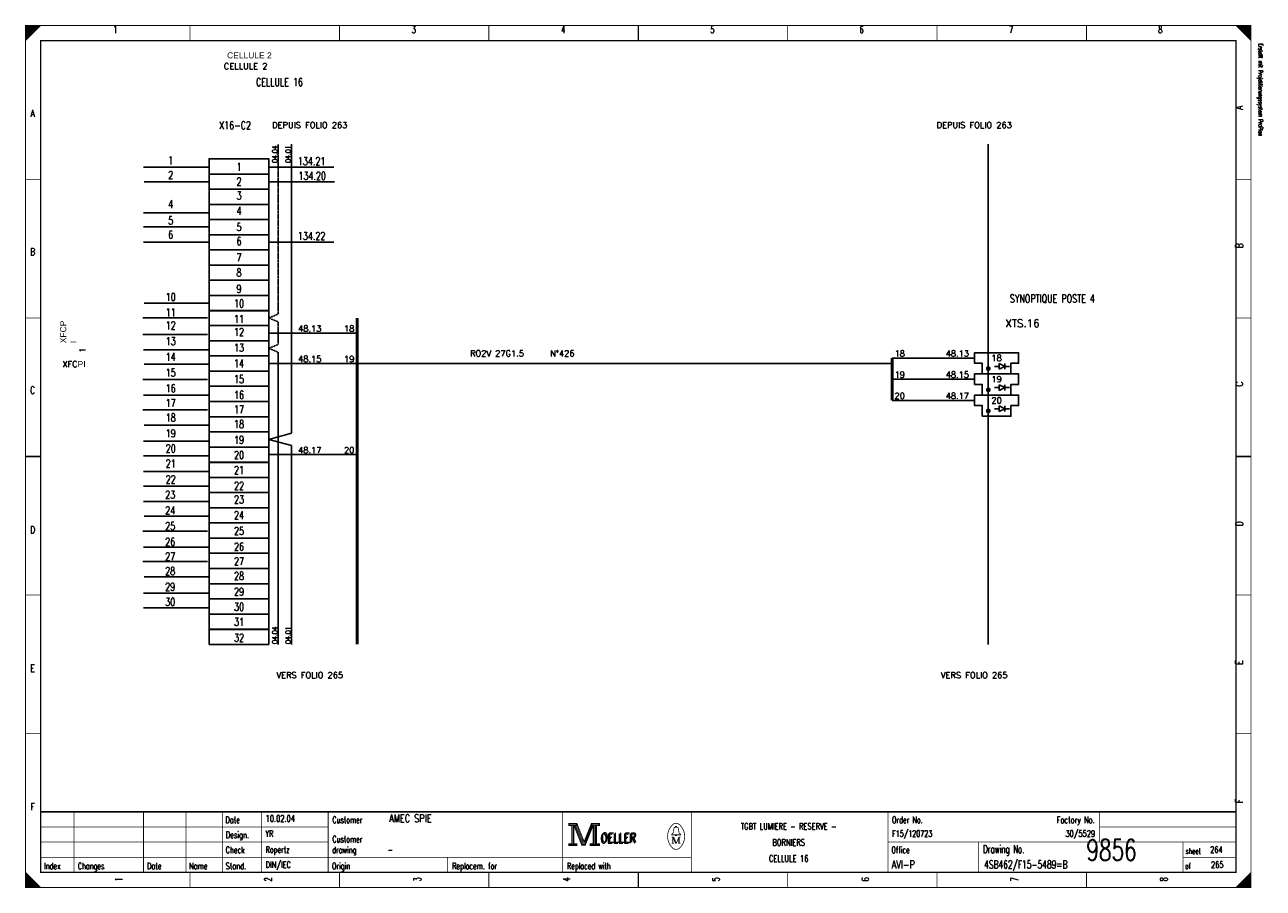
# Model space of a CAD drawing. Extents: x 0 to 409, y 0 to 285.
import ezdxf
from ezdxf.enums import TextEntityAlignment as Align

# ---------------------------------------------------------------- set-up
doc = ezdxf.new("R2010")
doc.units = 0
doc.header["$MEASUREMENT"] = 0
doc.linetypes.add('CONTINU', pattern=[0])
doc.linetypes.add('DISCONTINU', pattern=[0.15, 0.1, -0.05])
doc.layers.get('0').update_dxf_attribs({"color": 9, "linetype": 'CONTINUOUS'})
for name, color, linetype in [('POINTILLE', 5, 'DISCONTINU'), ('SCH-3', 3, 'CONTINU'), ('TEXTE', 3, 'CONTINUOUS'), ('TRAIFIN', 1, 'CONTINUOUS'), ('TRAIGROS', 2, 'CONTINUOUS'), ('TRAIMOY', 4, 'CONTINUOUS')]:
    doc.layers.add(name, color=color, linetype=linetype)
doc.styles.get("Standard").update_dxf_attribs({"font": 'romans.shx', "bigfont": 'TXT.shx'})

# ---------------------------------------------------------------- blocks, each defined once
blk = doc.blocks.new('BRND')
at = {"layer": 'TRAIFIN'}
for p, q in [((0.8, -5.47), (0.8, -3.59)), ((0.8, -3.59), (2.68, -4.53)), ((2.68, -5.47), (2.68, -3.59)), ((-0.73, -4.53), (0.8, -4.53)), ((2.68, -4.53), (0.8, -5.47)), ((2.68, -4.53), (4.27, -4.53))]:
    blk.add_line(p, q, dxfattribs=at)
at = {"layer": 'TRAIMOY'}
blk.add_lwpolyline([(-4.75, -7), (-4.75, -3.5), (-7.25, -3.5), (-7.25, 0), (7.25, 0), (7.25, -3.5), (4.75, -3.5), (4.75, -7)], close=True, dxfattribs=at)

msp = doc.modelspace()

# ---------------------------------------------------------------- linework, layer by layer
at = {"color": 0, "linetype": 'Continuous'}
for p, q in [((38.98, 238.14), (60.31, 238.14)), ((80.59, 238.14), (101.92, 238.14)), ((39.16, 233.3), (60.49, 233.3)), ((80.77, 233.3), (102.1, 233.3)), ((38.98, 223.09), (60.31, 223.09)), ((38.98, 218.42), (60.31, 218.42)), ((38.98, 213.4), (60.31, 213.4)), ((80.59, 213.4), (101.92, 213.4)), ((39.16, 193.24), (60.49, 193.24)), ((38.8, 188.39), (60.13, 188.39)), ((38.8, 182.84), (60.13, 182.84)), ((38.98, 177.82), (60.31, 177.82)), ((39.16, 172.98), (60.49, 172.98)), ((38.8, 167.96), (60.13, 167.96)), ((38.98, 162.77), (60.31, 162.77)), ((38.8, 157.93), (60.13, 157.93)), ((39.16, 152.91), (60.49, 152.91)), ((38.98, 147.53), (60.31, 147.53)), ((38.98, 142.7), (60.31, 142.7)), ((38.98, 137.54), (60.31, 137.54)), ((38.98, 132.74), (60.31, 132.74)), ((38.98, 127.62), (60.31, 127.62)), ((39.16, 122.78), (60.49, 122.78)), ((38.8, 117.77), (60.13, 117.77)), ((38.98, 112.57), (60.31, 112.57)), ((38.8, 107.73), (60.13, 107.73)), ((39.16, 102.71), (60.49, 102.71)), ((38.98, 97.34), (60.31, 97.34)), ((38.98, 92.5), (60.31, 92.5))]:
    msp.add_line(p, q, dxfattribs=at)
at = {"color": 0, "const_width": 0.25, "flags": 128}
for points in [[(0, 285), (5, 285), (0, 280), (0, 285)], [(0, 142.5), (0, 285), (405, 285), (405, 0), (0, 0), (0, 142.5)], [(0.25, 285), (0.25, 280.25), (0.5, 280.5), (0.5, 285), (0.75, 285), (0.75, 280.75), (1, 281), (1, 285), (1.25, 285), (1.25, 281.25), (1.5, 281.5), (1.5, 285), (1.75, 285), (1.75, 281.75), (2, 282)], [(2, 282), (2, 285), (2.25, 285), (2.25, 282.25), (2.5, 282.5), (2.5, 285), (2.75, 285), (2.75, 282.75), (3, 283), (3, 285), (3.25, 285), (3.25, 283.25), (3.5, 283.5), (3.5, 285), (3.75, 285)], [(3.75, 285), (3.75, 283.75), (4, 284), (4, 285), (4.25, 285), (4.25, 284.25), (4.5, 284.5), (4.5, 285), (4.75, 285), (4.75, 284.75)], [(400, 285), (405, 280), (404.75, 280.25), (404.75, 285), (404.5, 285), (404.5, 280.5), (404.25, 280.75), (404.25, 285), (404, 285), (404, 281), (403.75, 281.25), (403.75, 285), (403.5, 285), (403.5, 281.5), (403.25, 281.75)], [(401.5, 283.5), (401.5, 285), (401.25, 285), (401.25, 283.75), (401, 284), (401, 285), (400.75, 285), (400.75, 284.25), (400.5, 284.5), (400.5, 285), (400.25, 285), (400.25, 284.75)], [(403.25, 281.75), (403.25, 285), (403, 285), (403, 282), (402.75, 282.25), (402.75, 285), (402.5, 285), (402.5, 282.5), (402.25, 282.75), (402.25, 285), (402, 285), (402, 283), (401.75, 283.25), (401.75, 285), (401.5, 285)], [(179.5, 21.2), (179.5, 20.5), (180.5, 20.5), (180.5, 14.5), (179.5, 14.5), (179.5, 13.8), (182.2, 13.8), (182.2, 14.5), (181.2, 14.5), (181.2, 20.5), (182.2, 20.5), (182.2, 21.2), (179.5, 21.2)], [(180.7, 20.7), (180.7, 14.3), (181, 14.3), (181, 20.7)], [(181.2, 20.5), (183.9, 13.8), (184.9, 13.8), (187.6, 20.5)], [(181.8, 20.5), (184.2, 14.6), (184.6, 14.6)], [(182.2, 21.2), (184.6, 15.2), (187, 21.2)], [(182.2, 20.5), (184.4, 14.9), (184.7, 14.9)], [(184.6, 14.2), (184.9, 14.2), (187.4, 20.5)], [(184.6, 14.6), (184.8, 14.6), (187.2, 20.5)], [(187.6, 20.5), (187.6, 14.5), (186.6, 14.5), (186.6, 13.8), (187.1, 13.8)], [(187, 21.2), (187, 20.5), (188, 20.5), (188, 14.5), (187, 14.5), (187, 13.8), (189.7, 13.8), (189.7, 14.5), (188.7, 14.5), (188.7, 20.5), (189.7, 20.5), (189.7, 21.2), (187, 21.2)], [(187.8, 20.7), (187.8, 14.3), (188.3, 14.3), (188.3, 20.7), (188.5, 20.7), (188.5, 14.3)], [(214.8, 17.4), (213.5, 17.4), (213.5, 17.6), (214, 18), (214.3, 19.6)], [(213.9, 16.7), (213.9, 14.6), (213.5, 14.6)], [(213.9, 16.7), (214.8, 14.6), (215.1, 14.6)], [(214.8, 19.9), (214.8, 20.2), (215.2, 20.2), (215.2, 19.9)], [(215.2, 17.4), (216.5, 17.4), (216.5, 17.6), (216, 18), (215.7, 19.6)], [(0, 5), (0, 0), (5, 0), (0, 5), (0.25, 4.75), (0.25, 0), (0.5, 0), (0.5, 4.5), (0.75, 4.25), (0.75, 0), (1, 0), (1, 4), (1.25, 3.75), (1.25, 0), (1.5, 0)], [(404.75, 4.75), (404.75, 0), (404.5, 0), (404.5, 4.5), (404.25, 4.25), (404.25, 0), (404, 0), (404, 4), (403.75, 3.75), (403.75, 0), (403.5, 0), (403.5, 3.5), (403.25, 3.25), (403.25, 0), (403, 0)], [(1.5, 0), (1.5, 3.5), (1.75, 3.25), (1.75, 0), (2, 0), (2, 3), (2.25, 2.75), (2.25, 0), (2.5, 0), (2.5, 2.5), (2.75, 2.25), (2.75, 0), (3, 0), (3, 2), (3.25, 1.75)], [(3.25, 1.75), (3.25, 0), (3.5, 0), (3.5, 1.5), (3.75, 1.25), (3.75, 0), (4, 0), (4, 1), (4.25, 0.75), (4.25, 0), (4.5, 0), (4.5, 0.5), (4.75, 0.25)], [(401.25, 1.25), (401.25, 0), (401, 0), (401, 1), (400.75, 0.75), (400.75, 0), (400.5, 0), (400.5, 0.5), (400.25, 0.25), (400.25, 0)], [(403, 0), (403, 3), (402.75, 2.75), (402.75, 0), (402.5, 0), (402.5, 2.5), (402.25, 2.25), (402.25, 0), (402, 0), (402, 2), (401.75, 1.75), (401.75, 0), (401.5, 0), (401.5, 1.5), (401.25, 1.25)]]:
    msp.add_lwpolyline(points, dxfattribs=at)
at = {"color": 0, "flags": 128}
for points, const_width in [([(0, 285), (405, 285), (405, 0), (0, 0)], 0.25), ([(5, 280), (400, 280), (400, 5), (5, 5)], 0.5), ([(5, 280), (400, 280), (400, 5), (5, 5)], 0.25), ([(179.7, 21), (182, 21), (182, 20.7), (179.7, 20.7)], 0.25), ([(187.2, 21), (189.5, 21), (189.5, 20.7), (187.2, 20.7)], 0.25), ([(214.8, 17.4), (215.2, 17.4), (215.2, 17.1), (214.8, 17.1)], 0.25), ([(179.7, 14.3), (182, 14.3), (182, 14), (179.7, 14)], 0.25), ([(186.8, 14.3), (189.5, 14.3), (189.5, 14), (186.8, 14)], 0.25)]:
    msp.add_lwpolyline(points, close=True, dxfattribs=dict(at, const_width=const_width))
at = {"color": 0}
for points, const_width in [([(54.38, 285), (54.38, 280)], 0.25), ([(103.75, 285), (103.75, 280)], 0.25), ([(153.12, 285), (153.12, 280)], 0.25), ([(202.5, 280), (202.5, 285)], 0.5), ([(202.5, 285), (202.5, 280)], 0.25), ([(251.88, 285), (251.88, 280)], 0.25), ([(301.25, 285), (301.25, 280)], 0.25), ([(350.62, 285), (350.62, 280)], 0.25), ([(0, 234.17), (5, 234.17)], 0.25), ([(405, 234.17), (400, 234.17)], 0.25), ([(0, 188.33), (5, 188.33)], 0.25), ([(405, 188.33), (400, 188.33)], 0.25), ([(5, 142.5), (0, 142.5)], 0.5), ([(0, 142.5), (5, 142.5)], 0.25), ([(400, 142.5), (405, 142.5)], 0.5), ([(405, 142.5), (400, 142.5)], 0.25), ([(0, 96.67), (5, 96.67)], 0.25), ([(405, 96.67), (400, 96.67)], 0.25), ([(0, 50.83), (5, 50.83)], 0.25), ([(405, 50.83), (400, 50.83)], 0.25), ([(400, 25), (5, 25)], 0.5), ([(16, 5), (16, 25)], 0.25), ([(39, 5), (39, 25)], 0.25), ([(53, 5), (53, 25)], 0.25), ([(65, 25), (65, 5)], 0.25), ([(78, 25), (78, 5)], 0.25), ([(100, 25), (100, 5)], 0.25), ([(177.5, 25), (177.5, 5)], 0.25), ([(220, 25), (220, 5)], 0.25), ([(285, 25), (285, 5)], 0.25), ([(355, 25), (355, 15)], 0.25), ([(181.5, 20.5), (184, 14.2)], 0.25), ([(184.7, 14.9), (187, 20.6)], 0.25), ([(5, 20), (100, 20)], 0.25), ([(213.5, 16.7), (214.2, 16.7)], 0.25), ([(214.2, 16.7), (215.1, 14.6)], 0.25), ([(214.6, 19.9), (215.5, 19.9)], 0.25), ([(215.1, 14.6), (215.9, 16.7)], 0.25), ([(215.9, 14.6), (215.9, 16.7)], 0.25), ([(215.9, 16.7), (216.5, 16.7)], 0.25), ([(216.1, 16.7), (216.1, 14.6)], 0.25), ([(355, 20), (400, 20)], 0.25), ([(5, 15), (100, 15)], 0.25), ([(184, 14.2), (184.6, 14.2)], 0.25), ([(213.9, 14.6), (214.3, 14.6)], 0.25), ([(216.5, 14.6), (215.7, 14.6)], 0.25), ([(285, 15), (400, 15)], 0.25), ([(315, 15), (315, 5)], 0.25), ([(382.5, 15), (382.5, 5)], 0.25), ([(5, 10), (220, 10)], 0.25), ([(139.5, 10), (139.5, 5)], 0.25), ([(382.5, 10), (400, 10)], 0.25), ([(54.38, 0), (54.38, 5)], 0.25), ([(103.75, 0), (103.75, 5)], 0.25), ([(153.12, 0), (153.12, 5)], 0.25), ([(202.5, 5), (202.5, 0)], 0.5), ([(202.5, 0), (202.5, 5)], 0.25), ([(251.88, 0), (251.88, 5)], 0.25), ([(301.25, 0), (301.25, 5)], 0.25), ([(350.62, 0), (350.62, 5)], 0.25), ([(405, 5), (400, 0)], 0.25), ([(4.75, 0), (4.75, 0.25)], 0.25)]:
    msp.add_lwpolyline(points, dxfattribs=dict(at, const_width=const_width))
at = {"color": 0, "linetype": 'Continuous'}
for points in [[(60.66, 235.9), (60.66, 240.92), (80.38, 240.92), (80.38, 235.9)], [(60.66, 230.88), (60.66, 235.9), (80.38, 235.9), (80.38, 230.88)], [(60.66, 225.86), (60.66, 230.88), (80.38, 230.88), (80.38, 225.86)], [(60.66, 220.84), (60.66, 225.86), (80.38, 225.86), (80.38, 220.84)], [(60.66, 215.82), (60.66, 220.84), (80.38, 220.84), (80.38, 215.82)], [(60.66, 210.8), (60.66, 215.82), (80.38, 215.82), (80.38, 210.8)], [(60.66, 205.78), (60.66, 210.8), (80.38, 210.8), (80.38, 205.78)], [(60.66, 200.76), (60.66, 205.78), (80.38, 205.78), (80.38, 200.76)], [(60.66, 195.73), (60.66, 200.76), (80.38, 200.76), (80.38, 195.73)], [(60.66, 190.71), (60.66, 195.73), (80.38, 195.73), (80.38, 190.71)], [(60.66, 185.79), (60.66, 190.81), (80.38, 190.81), (80.38, 185.79)], [(60.66, 180.77), (60.66, 185.79), (80.38, 185.79), (80.38, 180.77)], [(60.66, 175.75), (60.66, 180.77), (80.38, 180.77), (80.38, 175.75)], [(60.66, 170.73), (60.66, 175.75), (80.38, 175.75), (80.38, 170.73)], [(60.66, 165.71), (60.66, 170.73), (80.38, 170.73), (80.38, 165.71)], [(60.66, 160.68), (60.66, 165.71), (80.38, 165.71), (80.38, 160.68)], [(60.66, 155.66), (60.66, 160.68), (80.38, 160.68), (80.38, 155.66)], [(60.66, 150.64), (60.66, 155.66), (80.38, 155.66), (80.38, 150.64)], [(60.66, 145.62), (60.66, 150.64), (80.38, 150.64), (80.38, 145.62)], [(60.66, 140.6), (60.66, 145.62), (80.38, 145.62), (80.38, 140.6)], [(60.66, 135.53), (60.66, 140.55), (80.38, 140.55), (80.38, 135.53)], [(60.66, 130.55), (60.66, 135.57), (80.38, 135.57), (80.38, 130.55)], [(60.66, 125.55), (60.66, 130.57), (80.38, 130.57), (80.38, 125.55)], [(60.66, 120.53), (60.66, 125.55), (80.38, 125.55), (80.38, 120.53)], [(60.66, 115.51), (60.66, 120.53), (80.38, 120.53), (80.38, 115.51)], [(60.66, 110.49), (60.66, 115.51), (80.38, 115.51), (80.38, 110.49)], [(60.66, 105.46), (60.66, 110.49), (80.38, 110.49), (80.38, 105.46)], [(60.66, 100.44), (60.66, 105.46), (80.38, 105.46), (80.38, 100.44)], [(60.66, 95.42), (60.66, 100.44), (80.38, 100.44), (80.38, 95.42)], [(60.66, 90.4), (60.66, 95.42), (80.38, 95.42), (80.38, 90.4)], [(60.66, 85.33), (60.66, 90.35), (80.38, 90.35), (80.38, 85.33)], [(60.66, 80.36), (60.66, 85.38), (80.38, 85.38), (80.38, 80.36)]]:
    msp.add_lwpolyline(points, close=True, dxfattribs=at)
at = {"color": 0, "const_width": 0.25, "flags": 128}
for points in [[(213.5, 20.39, 0.373815), (213.49, 13.43, 0.373815)], [(216.49, 20.4, 0.530775), (213.51, 20.41, 0.530775)], [(216.5, 13.4, 0.378582), (216.46, 20.44, 0.378582)], [(214.6, 19.9, 0.414214), (214.3, 19.6, 0.414214)], [(215.7, 19.6, 0.414214), (215.4, 19.9, 0.414214)], [(213.5, 13.4, 0.532213), (216.49, 13.39, 0.532213)]]:
    msp.add_lwpolyline(points, format="xyb", dxfattribs=at)
at = {"layer": 'POINTILLE', "color": 0, "const_width": 0.5}
msp.add_lwpolyline([(286.41, 173.24), (109.63, 173.24)], dxfattribs=at)
at = {"layer": 'TRAIFIN', "color": 0, "linetype": 'DISCONTINU'}
for p, q in [((83.53, 245.8), (83.53, 189.59)), ((83.53, 189.59), (80.38, 188.3)), ((83.53, 187.02), (80.38, 188.3)), ((83.53, 187.02), (83.53, 179.55)), ((83.53, 179.55), (80.38, 178.26)), ((83.53, 176.97), (80.38, 178.26))]:
    msp.add_line(p, q, dxfattribs=at)
at = {"layer": 'TRAIFIN', "color": 0}
for p, q in [((87.91, 150.17), (87.91, 245.8)), ((87.91, 150.17), (87.91, 215.86)), ((109.63, 183.28), (80.38, 183.28)), ((83.53, 80.37), (83.53, 176.97)), ((109.63, 173.24), (80.38, 173.24)), ((313.66, 175.06), (286.41, 175.06)), ((313.66, 168.06), (286.41, 168.06)), ((313.66, 161.06), (286.41, 161.06)), ((87.91, 150.17), (80.38, 148.13)), ((87.91, 146.09), (80.38, 148.13)), ((87.91, 80.39), (87.91, 146.09)), ((87.91, 80.39), (87.91, 146.09)), ((109.63, 143.11), (80.38, 143.11))]:
    msp.add_line(p, q, dxfattribs=at)
at = {"layer": 'TRAIFIN', "color": 0, "const_width": 0.72}
for points in [[(317.72, 171.56, 1), (318.6, 171.56, 1)], [(317.72, 164.56, 1), (318.6, 164.56, 1)], [(317.72, 157.56, 1), (318.6, 157.56, 1)]]:
    msp.add_lwpolyline(points, format="xyb", close=True, dxfattribs=at)
at = {"layer": 'TRAIGROS', "color": 0}
msp.add_line((318.16, 245.8), (318.16, 80.36), dxfattribs=at)
at = {"layer": 'TRAIGROS', "color": 0, "const_width": 1}
for points in [[(109.63, 188.3), (109.63, 80.36)], [(286.41, 175.06), (286.41, 161.06)]]:
    msp.add_lwpolyline(points, dxfattribs=at)

# ---------------------------------------------------------------- block references
at = {"layer": 'SCH-3', "color": 0}
for p in [(320.91, 176.81), (320.91, 169.81), (320.91, 162.81)]:
    msp.add_blockref('BRND', p, dxfattribs=at)

# ---------------------------------------------------------------- texts
at = {"color": 0}
for s, height, width, p in [('1', 2.38, 0.672, (29.65, 284.86)), ('3', 2.38, 0.672, (128.32, 284.86)), ('4', 2.38, 0.672, (177.66, 284.86)), ('5', 2.38, 0.672, (226.99, 284.86)), ('6', 2.38, 0.672, (276.32, 284.86)), ('7', 2.38, 0.672, (325.66, 284.86)), ('8', 2.38, 0.672, (374.99, 284.86)), ('CELLULE 16', 2.619, 0.736, (83.93, 267.6)), ('A', 2.38, 0.76, (2.33, 257.17)), ('X16-C2', 2.619, 0.736, (69.25, 253.3)), ('1', 2.62, 0.736, (47.97, 241.72)), ('134.21', 2.619, 0.736, (94.55, 241.45)), ('1', 2.62, 0.736, (70.57, 239.57)), ('2', 2.62, 0.736, (47.97, 236.88)), ('2', 2.62, 0.736, (70.57, 234.73)), ('134.20', 2.619, 0.736, (94.73, 236.61)), ('3', 2.62, 0.736, (70.57, 230.07)), ('4', 2.62, 0.736, (47.97, 227.21)), ('5', 2.62, 0.736, (47.97, 221.83)), ('4', 2.62, 0.736, (70.57, 225.05)), ('6', 2.62, 0.736, (47.97, 217.16)), ('5', 2.62, 0.736, (70.57, 219.68)), ('6', 2.62, 0.736, (70.57, 215.01)), ('134.22', 2.619, 0.736, (94.55, 216.71)), ('B', 2.38, 0.76, (2.33, 211.39)), ('7', 2.62, 0.736, (70.57, 209.63)), ('8', 2.62, 0.736, (70.57, 204.62)), ('10', 2.619, 0.736, (47.97, 196.55)), ('9', 2.62, 0.736, (70.57, 199.24)), ('10', 2.619, 0.736, (70.57, 194.4)), ('SYNOPTIQUE POSTE 4', 2.6194, 0.736, (339.34, 196.04)), ('11', 2.619, 0.736, (47.97, 191.43)), ('11', 2.619, 0.736, (70.57, 189.28)), ('12', 2.619, 0.736, (47.97, 187.13)), ('12', 2.619, 0.736, (70.57, 184.98)), ('13', 2.619, 0.736, (47.97, 181.94)), ('14', 2.619, 0.736, (47.97, 176.74)), ('13', 2.619, 0.736, (70.57, 179.79)), ('14', 2.619, 0.736, (70.57, 174.59)), ('15', 2.619, 0.736, (47.97, 171.54)), ('15', 2.619, 0.736, (70.57, 169.39)), ('C', 2.38, 0.76, (2.33, 165.61)), ('16', 2.619, 0.736, (47.97, 166.35)), ('16', 2.619, 0.736, (70.57, 164.19)), ('17', 2.619, 0.736, (47.97, 161.51)), ('18', 2.619, 0.736, (47.97, 156.67)), ('17', 2.619, 0.736, (70.57, 159.36)), ('19', 2.619, 0.736, (47.97, 151.47)), ('18', 2.619, 0.736, (70.57, 154.52)), ('19', 2.619, 0.736, (70.57, 149.32)), ('20', 2.619, 0.736, (47.97, 146.45)), ('20', 2.619, 0.736, (70.57, 144.3)), ('21', 2.619, 0.736, (47.97, 141.48)), ('21', 2.619, 0.736, (70.57, 139.33)), ('22', 2.619, 0.736, (47.97, 136.24)), ('23', 2.619, 0.736, (47.8, 131.2)), ('22', 2.619, 0.736, (70.57, 134.09)), ('23', 2.619, 0.736, (70.57, 129.59)), ('24', 2.619, 0.736, (47.8, 126)), ('24', 2.619, 0.736, (70.57, 124.39)), ('D', 2.38, 0.76, (2.33, 119.47)), ('25', 2.619, 0.736, (47.8, 120.81)), ('25', 2.619, 0.736, (70.57, 119.19)), ('26', 2.619, 0.736, (47.8, 115.61)), ('27', 2.619, 0.736, (47.8, 110.77)), ('26', 2.619, 0.736, (70.57, 114)), ('27', 2.619, 0.736, (70.57, 109.16)), ('28', 2.619, 0.736, (47.8, 105.93)), ('28', 2.619, 0.736, (70.57, 104.32)), ('29', 2.619, 0.736, (47.8, 100.74)), ('29', 2.619, 0.736, (70.57, 99.12)), ('30', 2.619, 0.736, (47.8, 95.72)), ('30', 2.619, 0.736, (70.57, 94.11)), ('31', 2.619, 0.736, (70.57, 89.13)), ('32', 2.619, 0.736, (70.57, 83.89)), ('E', 2.38, 0.76, (2.33, 73.68)), ('F', 2.38, 0.76, (2.33, 27.9)), ('TGBT LUMIERE - RESERVE -', 2.1431, 0.7536, (252.19, 21.3)), ('BORNIERS', 2.143, 0.76, (252.19, 15.97)), ('CELLULE 16', 2.143, 0.681231, (252.19, 10.65))]:
    msp.add_text(s, height=height, dxfattribs=dict(at, width=width)).set_placement(p, align=Align.TOP_CENTER)
at = {"color": 0, "width": 0.622634}
msp.add_text('Erstellt mit Projektierungssystem ProPlan', height=1.4287, rotation=270, dxfattribs=at).set_placement((407.02, 279.06), align=Align.BOTTOM_LEFT)
at = {"color": 0, "width": 0.76}
for s, p in [('A', (399.91, 257.17)), ('B', (399.91, 211.39)), ('C', (399.92, 165.61)), ('D', (399.92, 119.47)), ('E', (399.91, 73.68)), ('F', (399.91, 27.9))]:
    msp.add_text(s, height=2.38, rotation=90, dxfattribs=at).set_placement(p, align=Align.TOP_LEFT)
at = {"color": 0}
for s, height, width, p in [('04.04', 1.676, 0.736, (81.55, 242.48)), ('04.01', 1.676, 0.736, (85.94, 242.48)), ('04.04', 1.676, 0.736, (81.55, 83.43)), ('04.01', 1.676, 0.736, (85.94, 83.43)), ('1', 2.38, 0.672, (29.65, 2.7)), ('2', 2.38, 0.672, (78.99, 2.7)), ('3', 2.38, 0.672, (128.32, 2.7)), ('4', 2.38, 0.672, (177.66, 2.7)), ('5', 2.38, 0.672, (226.99, 2.7)), ('6', 2.38, 0.672, (276.32, 2.7)), ('7', 2.38, 0.672, (325.66, 2.7)), ('8', 2.38, 0.672, (374.99, 2.7))]:
    msp.add_text(s, height=height, rotation=90, dxfattribs=dict(at, width=width)).set_placement(p, align=Align.TOP_CENTER)
for s, height, width, p in [('Date', 2.143, 0.64, (66.05, 23.42)), ('Customer', 2.143, 0.62, (101.4, 23.42)), ('Order No.', 2.143, 0.656889, (286.33, 23.42)), ('Design.', 2.143, 0.636571, (66.19, 18.46)), ('Customer', 2.143, 0.62, (101.4, 17.04)), ('OELLER', 3.096, 0.76, (189.96, 17.75)), ('OELLER', 3.096, 0.76, (189.96, 17.75)), ('OELLER', 3.096, 0.76, (190.32, 18.1)), ('Check', 2.143, 0.632, (66.12, 13.49)), ('drawing', 2.143, 0.6, (101.33, 13.49)), ('Office', 2.143, 0.626667, (286.15, 13.49)), ('Drawing No.', 2.6194, 0.646545, (316.43, 13.98)), ('sheet', 1.905, 0.6, (383.38, 12.99)), ('Index', 2.143, 0.632, (6.09, 8.16)), ('Changes', 2.143, 0.622857, (17.26, 8.16)), ('Stand.', 2.143, 0.642667, (66.12, 8.16)), ('Origin', 2.143, 0.626667, (101.27, 8.16)), ('Replacem. for', 2.1431, 0.627077, (140.97, 8.16)), ('Replaced with', 2.1431, 0.619692, (178.95, 8.16)), ('of', 1.905, 0.6, (383.23, 8.02)), ('Date', 2.143, 0.64, (40.15, 8.16)), ('Name', 2.143, 0.64, (54.04, 8.16))]:
    msp.add_text(s, height=height, dxfattribs=dict(at, width=width)).set_placement(p, align=Align.TOP_LEFT)
for s, height, width, p in [('10.02.04', 2.143, 0.678, (79.34, 21.08)), ('AMEC SPIE', 2.619, 0.752889, (120.16, 20.77)), ('YR', 2.143, 0.626667, (79.27, 16.11)), ('F15/120723', 2.143, 0.6832, (286.39, 16.11)), ('Ropertz', 2.143, 0.622857, (79.32, 10.79)), ('-', 2.14, 0.696, (119.65, 10.79)), ('9856', 7, 0.6928, (350.58, 6.78)), ('264', 2.143, 0.672, (391.5, 10.79)), ('DIN/IEC', 2.143, 0.750857, (79.35, 5.82)), ('AVI-P', 2.619, 0.7472, (286.24, 5.51)), ('4SB462/F15-5489=B', 2.6194, 0.6928, (316.79, 5.51)), ('265', 2.143, 0.672, (391.77, 5.82))]:
    msp.add_text(s, height=height, dxfattribs=dict(at, width=width)).set_placement(p, align=Align.BOTTOM_LEFT)
at = {"color": 0, "width": 0.646545}
msp.add_text('Factory No.', height=2.1431, dxfattribs=at).set_placement((353.35, 23.42), align=Align.TOP_RIGHT)
at = {"color": 0, "width": 0.675429}
msp.add_text('30/5529', height=2.143, dxfattribs=at).set_placement((353.46, 16.11), align=Align.BOTTOM_RIGHT)
at = {"linetype": 'Continuous', "char_height": 2, "attachment_point": 1}
for s, insert, width in [('{\\fArial|b0|i0|c0|p34;CELLULE 2}', (66.61, 276.14), 67.0761), ('CELLULE 2', (65.54, 272.55), 64.2066), ('XFC{\\fArial|b0|i0|c0|p34;PI}', (12.17, 174.04), 3.7664)]:
    msp.add_mtext(s, dxfattribs=dict(at, insert=insert, width=width))
at = {"linetype": 'Continuous', "char_height": 2, "attachment_point": 1, "rotation": 90}
for s, insert, width in [('{\\fArial|b0|i0|c0|p34;XFCP\\PI}', (11.45, 179.96), 3.7664), ('1', (17.84, 176.83), 3.9457)]:
    msp.add_mtext(s, dxfattribs=dict(at, insert=insert, width=width))
at = {"layer": 'TEXTE', "color": 0}
for s, p in [('DEPUIS FOLIO 263', (93.93, 252.08)), ('DEPUIS FOLIO 263', (313.51, 252.08)), ('48.13', (93.93, 184.78)), ('18', (106.96, 184.78)), ('48.15', (93.93, 174.74)), ('19', (106.96, 174.74)), ('18', (288.88, 176.56)), ('48.13', (307.94, 176.56)), ('18', (320.91, 175.06)), ('19', (288.88, 169.56)), ('48.15', (307.94, 169.56)), ('19', (320.91, 168.06)), ('20', (288.88, 162.56)), ('48.17', (307.94, 162.56)), ('20', (320.91, 161.06)), ('48.17', (93.93, 144.61)), ('20', (106.96, 144.61)), ('VERS FOLIO 265', (93.93, 70.21)), ('VERS FOLIO 265', (313.51, 70.21))]:
    msp.add_text(s, height=2, dxfattribs=at).set_placement(p, align=Align.MIDDLE)
msp.add_text('XTS.16', height=2.5, dxfattribs=at).set_placement((329.45, 185.3), align=Align.CENTER)
for s, p in [('RO2V 27G1.5', (146.9, 175.59)), ('N°426', (173.36, 175.59))]:
    msp.add_text(s, height=2, dxfattribs=at).set_placement(p)

doc.saveas('drawing.dxf')
